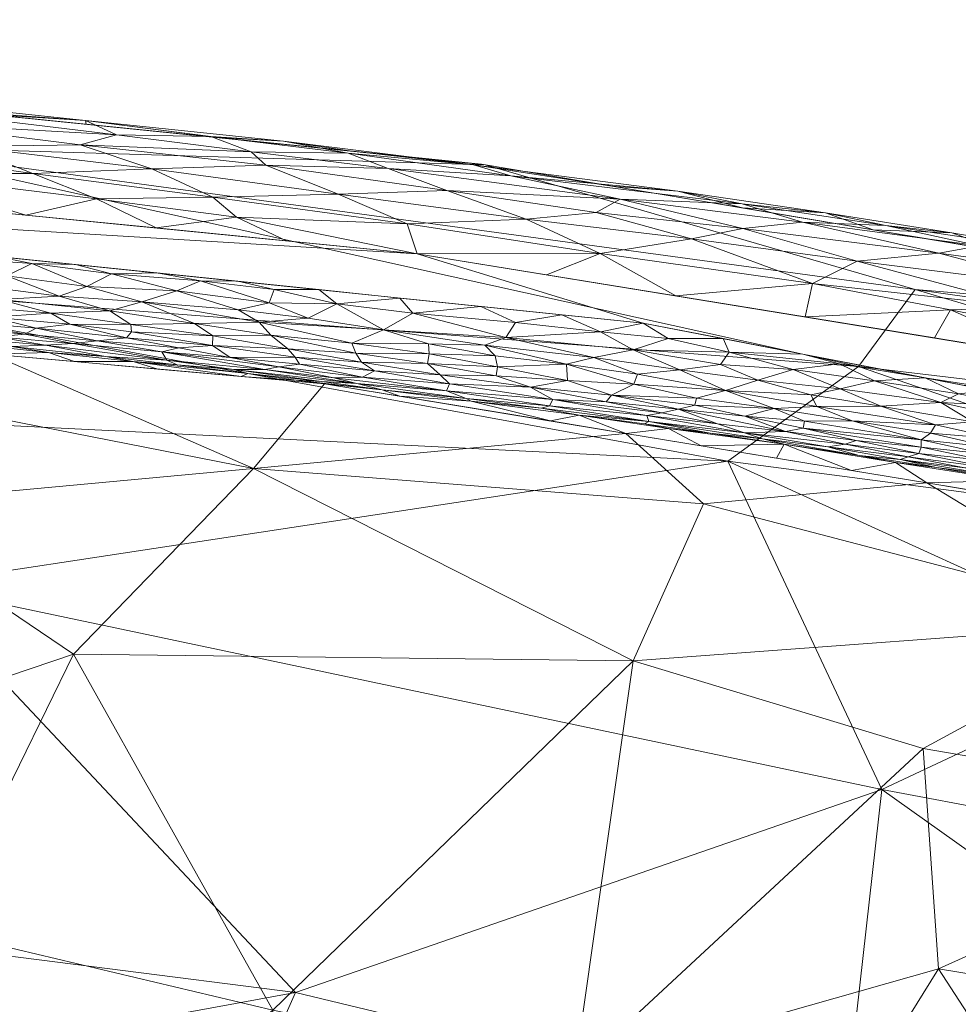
# Model space of a CAD drawing. Header units: millimetres. Extents: x -275 to 275, y 0 to 461.
# Tile 77 of 85: x 152 to 176, y 433 to 458. Entities that reach past the tile are written whole.
import ezdxf

# ---------------------------------------------------------------- set-up
doc = ezdxf.new("R2010")
doc.units = ezdxf.units.MM
doc.layers.add('A-GENM', color=13, linetype='Continuous')

# ---------------------------------------------------------------- blocks, each defined once
blk = doc.blocks.new('MODEL_CCAS1511-1000410R0 - MODEL_CCAS1511-1000410R0-465174-Preview')
at = {"layer": 'A-GENM', "lineweight": 9}
mesh = blk.add_polyface(dxfattribs=at)
corners = [(-272.167, 0), (-272.319, -150.975), (-272.479, -301.95), (-272.223, -329.002), (-270.726, -356.013), (-266.536, -382.739), (-256.83, -407.989), (-238.784, -428.131), (-214.858, -440.747), (-188.814, -448.06), (-162.114, -452.412), (-135.192, -455.069), (-108.188, -456.694), (-81.152, -457.659), (-54.105, -458.187), (-27.053, -458.42), (0, -458.452), (27.053, -458.42), (54.105, -458.187), (81.152, -457.659), (108.188, -456.694), (135.192, -455.069), (162.114, -452.412), (188.814, -448.059), (214.858, -440.746), (238.784, -428.131), (256.83, -407.989), (266.536, -382.739), (270.726, -356.013), (272.223, -329.002), (272.479, -301.95), (272.319, -150.975), (272.167, 0), (-271.479, -141.65), (-253.734, -118.36), (-222.049, -117.596), (-190.328, -117.596), (-158.607, -117.596), (-126.885, -117.596), (-95.164, -117.596), (-63.443, -117.596), (-31.721, -117.596), (0, -117.596), (15.006, -117.596), (30.013, -117.596), (45.019, -117.596), (60.026, -117.596), (75.032, -117.596), (90.039, -117.596), (105.045, -117.596), (120.051, -117.596), (135.058, -117.596), (150.064, -117.596), (165.071, -117.596), (180.077, -117.596), (195.083, -117.596), (210.09, -117.596), (225.096, -117.596), (240.103, -117.596), (255.062, -118.77), (267.363, -127.255), (271.479, -141.65), (271.5, -276.207), (270.746, -343.476), (267.133, -376.894), (262.881, -393.154), (255.834, -408.391), (245.398, -421.522), (232.048, -431.692), (216.932, -439.027), (200.945, -444.221), (167.942, -450.629), (134.487, -454.07), (67.276, -456.933), (0, -457.5), (-67.276, -456.933), (-134.485, -454.07), (-167.944, -450.629), (-200.946, -444.221), (-216.933, -439.027), (-232.048, -431.692), (-245.398, -421.522), (-255.835, -408.389), (-262.881, -393.152), (-267.133, -376.893), (-270.746, -343.476), (-271.5, -276.208), (0, -47.739), (12.205, -52.795), (17.261, -65), (12.205, -77.205), (0, -82.261), (-12.205, -77.205), (-17.261, -65), (-12.205, -52.795), (263.622, -390.318), (260.818, -397.614), (250.836, -414.68), (243.217, -423.183), (232.089, -431.661), (231.82, -431.802), (-231.823, -431.801), (-232.088, -431.662), (-243.217, -423.183), (-250.833, -414.683), (-260.819, -397.613), (-263.623, -390.318)]
mesh.append_faces([[corners[k] for k in face] for face in [(83, 105, 106), (98, 99, 25), (67, 97, 98), (80, 101, 102), (102, 103, 7), (68, 99, 100), (81, 103, 104), (65, 95, 96)]])
mesh.append_faces([[corners[k] for k in face] for face in [(8, 79, 101), (66, 26, 96), (69, 24, 100)]], dxfattribs={"vtx0": -1})
mesh.append_faces([[corners[k] for k in face] for face in [(0, 87, 32), (2, 86, 1), (4, 85, 3), (9, 78, 8), (14, 75, 13), (70, 24, 69)]], dxfattribs={"vtx0": -1, "vtx1": -1})
mesh.append_faces([[corners[k] for k in face] for face in [(94, 0, 38, 39)]], dxfattribs={"vtx0": -1, "vtx1": -1, "vtx3": -1})
mesh.append_faces([[corners[k] for k in face] for face in [(0, 35, 36), (33, 0, 1, 86), (92, 41, 42), (89, 48, 49, 88), (32, 58, 59), (62, 30, 31), (30, 62, 63), (90, 44, 45), (10, 76, 77), (75, 14, 15, 74), (28, 63, 64, 27), (23, 70, 71, 22), (70, 23, 24), (72, 21, 22, 71)]], dxfattribs={"vtx0": -1, "vtx2": -1})
mesh.append_faces([[corners[k] for k in face] for face in [(0, 36, 37, 38), (32, 52, 53, 54), (89, 46, 47, 48), (76, 10, 11, 12), (74, 15, 16, 17), (63, 28, 29, 30), (73, 18, 19, 20)]], dxfattribs={"vtx0": -1, "vtx3": -1})
mesh.append_faces([[corners[k] for k in face] for face in [(97, 26, 66)]], dxfattribs={"vtx1": -1})
mesh.append_faces([[corners[k] for k in face] for face in [(94, 87, 0), (87, 88, 32), (33, 34, 0), (34, 35, 0), (50, 51, 88, 49), (57, 58, 32, 56), (55, 56, 32, 54), (60, 61, 32), (59, 60, 32), (78, 79, 8)]], dxfattribs={"vtx1": -1, "vtx2": -1})
mesh.append_faces([[corners[k] for k in face] for face in [(51, 52, 32, 88)]], dxfattribs={"vtx1": -1, "vtx2": -1, "vtx3": -1})
mesh.append_faces([[corners[k] for k in face] for face in [(93, 94, 39, 40), (92, 93, 40, 41), (91, 92, 42, 43), (90, 91, 43, 44), (85, 86, 2, 3), (45, 46, 89, 90), (31, 32, 61, 62), (84, 85, 4, 5), (77, 78, 9, 10), (75, 76, 12, 13), (73, 74, 17, 18), (72, 73, 20, 21)]], dxfattribs={"vtx1": -1, "vtx3": -1})
mesh.append_faces([[corners[k] for k in face] for face in [(64, 95, 27), (5, 106, 84), (82, 105, 6), (6, 104, 82)]], dxfattribs={"vtx2": -1})
mesh = blk.add_polyface(dxfattribs=at)
corners = [(-138.911, -443.186, -23.441), (-133.364, -436.807, -32.705), (-143.287, -438.716, -29.496), (-147.579, -445.923, -17.373), (-153.248, -442.084, -23.337), (-157.897, -446.876, -12.774), (-127.77, -449.592, -12.312), (-139.414, -448.559, -12.928), (-133.937, -451.343, -2.499), (-175.269, -446.504, -2.498), (-181.179, -442.916, -14.117), (-183.042, -445.225, -2.497), (-130.152, -441.805, -26.291), (-123.86, -434.736, -35.615), (-159.725, -449.062, -2.501), (-151.129, -449.822, -2.5), (-138.248, -430.521, -39.66), (-169.505, -445.965, -11.093), (-167.497, -447.783, -2.5), (-126.815, -424.745, -46.013), (-158.392, -432.904, -35.165), (-149.764, -434.953, -33.682), (-149.293, -424.963, -44.688), (-132.764, -420.96, -49.427), (-147.196, -448.974, -9.825), (-142.533, -450.583, -2.5), (-167.693, -441.917, -20.735), (-125.341, -452.103, -2.499), (-118.261, -438.062, -31.856), (-123.399, -444.046, -23.42), (-175.168, -439.657, -22.67), (-184.61, -438.038, -22.424), (-166.173, -431.303, -35.939), (-188.038, -418.877, -44.476), (-192.359, -426.133, -35.845), (-181.008, -425.592, -39.47), (-183.343, -432.695, -30.599), (-191.727, -432.255, -28.581), (-175.568, -433.967, -30.88), (-168.238, -422.186, -45.302), (-158.28, -424.479, -44.326), (-142.461, -426.279, -43.844), (-190.814, -443.946, -2.495), (-193.635, -439.904, -14.841)]
mesh.append_faces([[corners[k] for k in face] for face in [(9, 10, 11), (18, 17, 9), (25, 24, 15)]], dxfattribs={"vtx0": -1, "vtx1": -1})
mesh.append_faces([[corners[k] for k in face] for face in [(0, 1, 2), (3, 4, 5), (6, 7, 8), (1, 12, 13), (0, 3, 7), (3, 2, 4), (16, 2, 1), (5, 17, 18), (19, 1, 13), (20, 21, 22), (19, 16, 1), (16, 19, 23), (2, 16, 21), (4, 2, 21), (0, 2, 3), (20, 4, 21), (24, 25, 7), (4, 26, 5), (17, 10, 9), (24, 7, 3), (17, 5, 26), (12, 1, 0), (7, 6, 12), (7, 12, 0), (28, 13, 12), (28, 12, 29), (6, 29, 12), (15, 24, 5), (17, 26, 10), (30, 10, 26), (31, 10, 30), (32, 26, 20), (33, 34, 35), (31, 36, 37), (38, 32, 39), (38, 39, 35), (20, 22, 40), (41, 21, 16), (32, 20, 40), (4, 20, 26), (39, 32, 40), (32, 38, 30), (21, 41, 22), (23, 41, 16), (5, 24, 3), (32, 30, 26), (31, 30, 38), (31, 38, 36), (10, 31, 43), (38, 35, 36), (35, 37, 36)]], dxfattribs={"vtx0": -1, "vtx1": -1, "vtx2": -1})
mesh.append_faces([[corners[k] for k in face] for face in [(7, 25, 8), (10, 42, 11)]], dxfattribs={"vtx0": -1, "vtx2": -1})
mesh.append_faces([[corners[k] for k in face] for face in [(14, 15, 5), (8, 27, 6), (18, 14, 5)]], dxfattribs={"vtx1": -1, "vtx2": -1})
mesh = blk.add_polyface(dxfattribs=at)
corners = [(-147.802, -455.19, -21.41), (-144.549, -451.735, -41.921), (-119.493, -456.049, -32.087), (-173.132, -429.955, -84.886), (-174.103, -438.597, -66.403), (-185.655, -430.383, -77.219), (-136.651, -457.466, -2.515), (-163.87, -454.713, -2.567), (-174.964, -451.491, -20.383), (-132.714, -446.099, -64.29), (-149.102, -443.868, -64.853), (-136.008, -441.219, -75.363), (-144.397, -435.22, -85.665), (-187.091, -447.894, -26.732), (-200.119, -443.831, -29.131), (-187.018, -444.849, -39.551), (-188.135, -449.621, -14.801), (-203.973, -446.382, -2.706), (-209.02, -443.601, -16.077), (-199.829, -439.346, -45.099), (-213.586, -432.706, -48.096), (-196.558, -434.38, -60.994), (-212.882, -438.079, -33.357), (-190.85, -450.187, -2.651), (-173.5, -449.509, -32.777), (-158.977, -433.36, -84.466), (-140.018, -429.887, -96.716), (-143.899, -448.365, -54.096), (-170.128, -447.068, -44.964), (-126.148, -451.649, -49.209), (-181.301, -441.977, -53.223), (-155.681, -425.946, -98.941), (-121.634, -457.944, -16.193), (-203.924, -426.214, -71.873), (-178.919, -423.172, -93.891), (-209.141, -429.638, -60.127), (-128.675, -436.072, -87.888), (-217.096, -442.576, -2.762), (-219.413, -424.825, -58.914)]
mesh.append_faces([[corners[k] for k in face] for face in [(0, 1, 2), (3, 4, 5), (7, 8, 0), (9, 10, 11), (12, 11, 10), (13, 14, 15), (16, 17, 18), (19, 15, 14), (19, 20, 21), (14, 18, 22), (8, 24, 0), (25, 26, 12), (13, 8, 16), (24, 1, 0), (27, 28, 10), (27, 29, 1), (30, 28, 15), (26, 25, 31), (0, 32, 6), (4, 25, 10), (28, 4, 10), (33, 5, 21), (3, 5, 34), (21, 5, 4), (21, 20, 35), (31, 25, 3), (26, 36, 12), (11, 12, 36), (10, 25, 12), (27, 10, 9), (28, 27, 1), (13, 16, 14), (19, 14, 22), (4, 28, 30), (19, 22, 20), (19, 21, 30), (13, 24, 8), (19, 30, 15), (21, 4, 30), (24, 15, 28), (16, 18, 14), (15, 24, 13), (1, 24, 28), (8, 23, 16), (38, 33, 35), (21, 35, 33), (31, 3, 34), (4, 3, 25)]], dxfattribs={"vtx0": -1, "vtx1": -1, "vtx2": -1})
mesh.append_faces([[corners[k] for k in face] for face in [(8, 7, 23), (18, 17, 37), (16, 23, 17)]], dxfattribs={"vtx0": -1, "vtx2": -1})
mesh.append_faces([[corners[k] for k in face] for face in [(6, 7, 0)]], dxfattribs={"vtx1": -1, "vtx2": -1})
mesh = blk.add_polyface(dxfattribs=at)
corners = [(-179.099, -447.273, -0.3), (-176.927, -447.429, -0.44), (-178.484, -447.066, -0.522), (-175.361, -447.79, -0.366), (-177.124, -447.642, -0.281), (-175.492, -448.004, -0.234), (-175.222, -449.218, 0.007), (-176.085, -448.805, -0.006), (-177.156, -448.91, 0.008), (-176.768, -447.081, -0.827), (-176.77, -447.255, -0.617), (-175.118, -447.423, -0.731), (-176.922, -446.896, -1.095), (-178.529, -446.735, -0.898), (-178.446, -446.898, -0.698), (-174.578, -447.109, -1.553), (-176.871, -446.723, -1.605), (-176.244, -446.897, -1.361), (-177.45, -446.57, -1.907), (-175.515, -446.899, -1.845), (-174.454, -447.034, -2.162), (-175.269, -446.504, -2.498), (-177.213, -446.184, -2.498), (-175.116, -447.612, -0.534), (-175.057, -447.267, -0.971), (-177.961, -446.614, -1.35), (-179.244, -446.484, -1.127), (-174.782, -447.178, -1.243), (-173.34, -448.106, -0.368), (-176.456, -448.079, -0.14), (-174.083, -448.487, -0.132), (-175.625, -448.576, -0.047), (-178.369, -447.967, -0.08), (-177.84, -448.467, -0.01), (-179.287, -446.256, -1.892), (-178.081, -447.705, -0.178), (-176.195, -449.027), (-178.257, -448.626), (-173.919, -449.141, -0.008), (-174.132, -449.427), (-179.156, -445.864, -2.497)]
mesh.append_faces([[corners[k] for k in face] for face in [(36, 8, 37)]], dxfattribs={"vtx0": -1, "vtx1": -1})
mesh.append_faces([[corners[k] for k in face] for face in [(0, 1, 2), (3, 4, 5), (6, 7, 8), (9, 10, 11), (9, 12, 13), (14, 9, 13), (15, 16, 17), (18, 19, 20), (10, 23, 11), (3, 23, 1), (10, 14, 2), (14, 10, 9), (1, 10, 2), (10, 1, 23), (11, 24, 9), (12, 25, 26), (24, 12, 9), (17, 12, 27), (12, 24, 27), (28, 23, 3), (1, 0, 4), (1, 4, 3), (5, 4, 29), (30, 5, 29), (30, 29, 31), (32, 31, 29), (7, 33, 8), (18, 20, 21), (16, 19, 18), (15, 19, 16), (16, 18, 34), (16, 25, 17), (12, 17, 25), (15, 17, 27), (4, 35, 29), (32, 29, 35), (31, 32, 33), (6, 8, 36), (7, 38, 31), (38, 7, 6), (33, 7, 31), (12, 26, 13), (28, 3, 5), (0, 35, 4)]], dxfattribs={"vtx0": -1, "vtx1": -1, "vtx2": -1})
mesh.append_faces([[corners[k] for k in face] for face in [(18, 21, 22), (6, 36, 39)]], dxfattribs={"vtx0": -1, "vtx2": -1})
mesh.append_faces([[corners[k] for k in face] for face in [(22, 40, 18)]], dxfattribs={"vtx1": -1, "vtx2": -1})
mesh = blk.add_polyface(dxfattribs=at)
corners = [(-171.617, -447.828, -0.926), (-173.44, -447.602, -0.847), (-172.077, -447.917, -0.708), (-173.919, -449.141, -0.008), (-173.013, -449.578, 0.007), (-171.815, -449.426, -0.011), (-173.521, -447.214, -1.855), (-171.589, -447.501, -1.919), (-174.454, -447.034, -2.162), (-175.515, -446.899, -1.845), (-175.057, -447.267, -0.971), (-173.155, -447.504, -1.086), (-174.782, -447.178, -1.243), (-171.024, -447.641, -1.608), (-172.713, -447.439, -1.417), (-170.563, -447.799, -1.309), (-171.383, -447.143, -2.499), (-173.326, -446.824, -2.499), (-170.57, -448.224, -0.617), (-175.118, -447.423, -0.731), (-171.325, -448.421, -0.363), (-173.34, -448.106, -0.368), (-172.424, -448.479, -0.238), (-174.083, -448.487, -0.132), (-175.492, -448.004, -0.234), (-175.222, -449.218, 0.007), (-174.132, -449.427), (-173.033, -448.93, -0.058), (-170.909, -449.151, -0.081), (-172.27, -448.779, -0.128), (-175.625, -448.576, -0.047), (-174.578, -447.109, -1.553), (-175.116, -447.612, -0.534), (-172.109, -448.101, -0.516), (-175.269, -446.504, -2.498), (-172.069, -449.828), (-170.167, -449.879, 0.004), (-169.944, -449.561, -0.029), (-170.074, -448.888, -0.211)]
mesh.append_faces([[corners[k] for k in face] for face in [(35, 4, 26)]], dxfattribs={"vtx0": -1, "vtx1": -1})
mesh.append_faces([[corners[k] for k in face] for face in [(0, 1, 2), (3, 4, 5), (6, 7, 8), (8, 9, 6), (10, 11, 12), (7, 6, 13), (14, 11, 15), (0, 2, 18), (0, 15, 11), (10, 19, 1), (20, 21, 22), (23, 22, 24), (4, 3, 25), (4, 25, 26), (27, 28, 29), (27, 30, 3), (11, 1, 0), (14, 12, 11), (13, 6, 14), (13, 14, 15), (31, 14, 6), (32, 33, 2), (10, 1, 11), (19, 32, 2), (2, 1, 19), (18, 2, 33), (20, 18, 33), (21, 24, 22), (29, 23, 27), (17, 8, 7), (31, 6, 9), (14, 31, 12), (36, 4, 35), (4, 36, 5), (5, 37, 28), (27, 5, 28), (21, 20, 33), (38, 20, 22), (32, 21, 33), (38, 22, 29), (30, 27, 23), (5, 27, 3), (38, 29, 28), (22, 23, 29)]], dxfattribs={"vtx0": -1, "vtx1": -1, "vtx2": -1})
mesh.append_faces([[corners[k] for k in face] for face in [(7, 16, 17), (8, 17, 34)]], dxfattribs={"vtx0": -1, "vtx2": -1})
mesh = blk.add_polyface(dxfattribs=at)
corners = [(-169.863, -448.026, -1.031), (-168.861, -448.406, -0.688), (-168.428, -448.316, -0.889), (-168.894, -449.419, -0.087), (-170.909, -449.151, -0.081), (-169.944, -449.561, -0.029), (-169.673, -447.789, -1.875), (-168.605, -447.911, -2.177), (-171.589, -447.501, -1.919), (-170.074, -448.888, -0.211), (-170.57, -448.224, -0.617), (-169.282, -448.51, -0.522), (-169.324, -448.693, -0.377), (-171.325, -448.421, -0.363), (-167.799, -449.308, -0.171), (-166.674, -449.737, -0.086), (-167.944, -450.629), (-166.843, -450.398, 0.005), (-168.595, -450.23, 0.007), (-171.024, -447.641, -1.608), (-168.097, -448.087, -1.518), (-166.296, -448.256, -1.921), (-167.497, -447.783, -2.5), (-171.617, -447.828, -0.926), (-170.563, -447.799, -1.309), (-168.043, -448.243, -1.116), (-165.535, -448.493, -1.341), (-167.985, -448.026, -1.898), (-166.991, -448.595, -0.777), (-167.131, -448.764, -0.567), (-167.709, -449.051, -0.297), (-165.613, -448.659, -0.959), (-169.44, -447.463, -2.499), (-171.383, -447.143, -2.499), (-170.007, -450.228), (-171.815, -449.426, -0.011), (-170.167, -449.879, 0.004), (-167.691, -449.935, -0.022), (-165.969, -449.57, -0.167), (-172.069, -449.828)]
mesh.append_faces([[corners[k] for k in face] for face in [(33, 8, 32)]], dxfattribs={"vtx0": -1, "vtx1": -1})
mesh.append_faces([[corners[k] for k in face] for face in [(0, 1, 2), (3, 4, 5), (6, 7, 8), (9, 4, 3), (1, 10, 11), (12, 11, 13), (13, 9, 12), (14, 3, 15), (16, 17, 18), (6, 19, 20), (7, 21, 22), (1, 0, 23), (20, 24, 25), (13, 11, 10), (23, 10, 1), (20, 25, 26), (27, 20, 21), (1, 28, 2), (11, 29, 1), (29, 28, 1), (12, 30, 29), (12, 29, 11), (2, 31, 25), (31, 2, 28), (2, 25, 0), (25, 24, 0), (24, 23, 0), (20, 19, 24), (19, 6, 8), (8, 7, 32), (27, 7, 6), (20, 27, 6), (21, 7, 27), (5, 35, 36), (36, 37, 5), (37, 15, 3), (37, 3, 5), (9, 3, 14), (9, 30, 12), (38, 30, 14), (30, 9, 14), (18, 37, 36), (37, 18, 17), (34, 18, 36)]], dxfattribs={"vtx0": -1, "vtx1": -1, "vtx2": -1})
mesh.append_faces([[corners[k] for k in face] for face in [(7, 22, 32), (36, 39, 34)]], dxfattribs={"vtx0": -1, "vtx2": -1})
mesh.append_faces([[corners[k] for k in face] for face in [(34, 16, 18)]], dxfattribs={"vtx1": -1, "vtx2": -1})
mesh = blk.add_polyface(dxfattribs=at)
corners = [(-164.127, -449.78, -0.181), (-162.423, -449.831, -0.256), (-164.188, -449.495, -0.315), (-163.508, -448.609, -2.06), (-165.554, -448.103, -2.5), (-166.296, -448.256, -1.921), (-166.991, -448.595, -0.777), (-165.04, -448.973, -0.642), (-165.613, -448.659, -0.959), (-163.378, -448.686, -1.66), (-165.535, -448.493, -1.341), (-162.874, -448.876, -1.245), (-165.853, -450.844), (-164.65, -450.646, 0.003), (-166.843, -450.398, 0.005), (-167.131, -448.764, -0.567), (-167.709, -449.051, -0.297), (-165.995, -449.143, -0.386), (-161.217, -448.902, -2.014), (-165.328, -448.434, -1.644), (-162.951, -449.057, -0.879), (-162.714, -449.294, -0.621), (-168.097, -448.087, -1.518), (-165.969, -449.57, -0.167), (-162.408, -450.094, -0.146), (-163.863, -450.058, -0.1), (-161.247, -450.451, -0.084), (-167.799, -449.308, -0.171), (-166.674, -449.737, -0.086), (-164.408, -450.251, -0.041), (-162.006, -450.881, -0.003), (-163.762, -451.059), (-162.384, -449.581, -0.409), (-168.043, -448.243, -1.116), (-164.151, -449.266, -0.477), (-161.668, -448.742, -2.501), (-163.611, -448.422, -2.5), (-167.691, -449.935, -0.022), (-161.671, -451.274), (-167.497, -447.783, -2.5), (-167.944, -450.629)]
mesh.append_faces([[corners[k] for k in face] for face in [(12, 14, 40)]], dxfattribs={"vtx0": -1, "vtx1": -1})
mesh.append_faces([[corners[k] for k in face] for face in [(0, 1, 2), (3, 4, 5), (6, 7, 8), (9, 10, 11), (12, 13, 14), (15, 16, 17), (18, 3, 9), (10, 9, 19), (11, 8, 20), (7, 21, 20), (19, 22, 10), (8, 7, 20), (16, 23, 17), (24, 25, 26), (23, 27, 28), (26, 29, 30), (13, 30, 29), (32, 2, 1), (8, 10, 33), (10, 8, 11), (17, 2, 34), (17, 7, 15), (7, 6, 15), (29, 14, 13), (30, 13, 31), (14, 29, 37), (37, 29, 28), (28, 29, 25), (25, 23, 28), (23, 0, 2), (34, 21, 7), (19, 3, 5), (34, 2, 32), (23, 2, 17), (24, 1, 0), (21, 34, 32), (17, 34, 7), (25, 24, 0), (25, 0, 23), (26, 25, 29), (3, 19, 9), (22, 19, 5)]], dxfattribs={"vtx0": -1, "vtx1": -1, "vtx2": -1})
mesh.append_faces([[corners[k] for k in face] for face in [(30, 31, 38)]], dxfattribs={"vtx0": -1, "vtx2": -1})
mesh.append_faces([[corners[k] for k in face] for face in [(3, 35, 36, 4)]], dxfattribs={"vtx0": -1, "vtx3": -1})
mesh.append_faces([[corners[k] for k in face] for face in [(12, 31, 13), (4, 39, 5)]], dxfattribs={"vtx1": -1, "vtx2": -1})
mesh = blk.add_polyface(dxfattribs=at)
corners = [(-162.408, -450.094, -0.146), (-160.429, -450.107, -0.242), (-162.423, -449.831, -0.256), (-161.247, -450.451, -0.084), (-162.006, -450.881, -0.003), (-160.048, -451.124, -0.003), (-157.497, -450.967, -0.068), (-159.303, -450.755, -0.068), (-158.299, -451.151, -0.021), (-162.874, -448.876, -1.245), (-160.56, -449.066, -1.543), (-163.378, -448.686, -1.66), (-158.993, -449.157, -2.164), (-161.217, -448.902, -2.014), (-159.65, -449.116, -1.832), (-158.037, -450.647, -0.138), (-160.682, -449.623, -0.547), (-162.714, -449.294, -0.621), (-162.384, -449.581, -0.409), (-161.671, -451.274), (-159.579, -451.489), (-158.432, -451.497, 0.005), (-157.488, -451.704), (-158.78, -449.96, -0.454), (-160.536, -449.849, -0.382), (-157.291, -449.736, -0.888), (-158.551, -449.496, -1.046), (-159.085, -449.57, -0.825), (-162.951, -449.057, -0.879), (-160.706, -449.228, -1.065), (-161.02, -449.394, -0.748), (-163.508, -448.609, -2.06), (-161.668, -448.742, -2.501), (-159.964, -449.217, -1.295), (-157.386, -449.431, -1.584), (-158.187, -449.426, -1.297), (-158.969, -449.748, -0.626), (-158.343, -450.316, -0.261), (-159.725, -449.062, -2.501), (-157.576, -449.252, -2.501), (-157.75, -449.328, -1.909)]
mesh.append_faces([[corners[k] for k in face] for face in [(38, 12, 39)]], dxfattribs={"vtx0": -1, "vtx1": -1})
mesh.append_faces([[corners[k] for k in face] for face in [(0, 1, 2), (3, 4, 5), (6, 7, 8), (9, 10, 11), (12, 13, 14), (13, 11, 10), (3, 15, 1), (16, 17, 18), (21, 5, 20), (23, 16, 24), (25, 26, 27), (28, 29, 9), (30, 17, 16), (31, 13, 32), (28, 30, 29), (29, 33, 9), (34, 10, 35), (14, 13, 10), (26, 29, 27), (29, 26, 33), (24, 16, 18), (23, 36, 16), (16, 36, 30), (29, 30, 27), (28, 17, 30), (2, 24, 18), (37, 24, 1), (30, 36, 27), (23, 24, 37), (15, 37, 1), (5, 21, 8), (5, 8, 7), (4, 19, 5), (36, 25, 27), (26, 35, 33), (2, 1, 24), (1, 0, 3), (15, 3, 7), (5, 7, 3), (34, 14, 10), (12, 14, 40), (13, 12, 38), (35, 10, 33), (9, 33, 10)]], dxfattribs={"vtx0": -1, "vtx1": -1, "vtx2": -1})
mesh.append_faces([[corners[k] for k in face] for face in [(5, 19, 20), (21, 20, 22), (13, 38, 32)]], dxfattribs={"vtx0": -1, "vtx2": -1})
mesh = blk.add_polyface(dxfattribs=at)
corners = [(-155.916, -451.455, -0.017), (-153.595, -451.568, -0.036), (-155.017, -451.178, -0.084), (-154.745, -450.402, -0.467), (-154.727, -450.594, -0.335), (-153.153, -450.602, -0.445), (-156.837, -450.051, -0.57), (-157.291, -449.736, -0.888), (-158.969, -449.748, -0.626), (-154.794, -449.638, -2.109), (-155.927, -449.547, -1.824), (-154.079, -449.762, -1.753), (-157.497, -450.967, -0.068), (-158.037, -450.647, -0.138), (-159.303, -450.755, -0.068), (-156.524, -451.719, 0.005), (-154.234, -451.901, 0.003), (-156.845, -450.294, -0.375), (-156.372, -450.616, -0.226), (-154.185, -450.942, -0.19), (-158.343, -450.316, -0.261), (-155.66, -449.674, -1.411), (-157.576, -449.252, -2.501), (-157.75, -449.328, -1.909), (-155.972, -449.985, -0.749), (-158.78, -449.96, -0.454), (-154.619, -450.247, -0.621), (-158.299, -451.151, -0.021), (-155.397, -451.919), (-153.306, -452.134), (-158.432, -451.497, 0.005), (-157.488, -451.704), (-153.278, -449.632, -2.501), (-155.427, -449.442, -2.501), (-157.386, -449.431, -1.584), (-158.187, -449.426, -1.297), (-155.529, -449.884, -0.968), (-153.231, -450.098, -1.032), (-159.65, -449.116, -1.832), (-153.859, -450.169, -0.812), (-158.551, -449.496, -1.046), (-158.993, -449.157, -2.164)]
mesh.append_faces([[corners[k] for k in face] for face in [(22, 9, 33)]], dxfattribs={"vtx0": -1, "vtx1": -1})
mesh.append_faces([[corners[k] for k in face] for face in [(0, 1, 2), (3, 4, 5), (6, 7, 8), (9, 10, 11), (12, 13, 14), (0, 15, 16), (17, 18, 4), (4, 18, 19), (18, 20, 13), (11, 10, 21), (3, 6, 17), (9, 22, 23), (6, 24, 7), (6, 8, 25), (6, 25, 17), (24, 6, 26), (17, 20, 18), (13, 2, 18), (19, 18, 2), (25, 20, 17), (2, 12, 0), (0, 27, 15), (1, 0, 16), (15, 27, 30), (30, 31, 15), (16, 15, 28), (10, 9, 23), (23, 34, 10), (10, 34, 21), (35, 36, 21), (21, 36, 37), (34, 23, 38), (21, 34, 35), (39, 24, 26), (7, 24, 36), (40, 36, 35), (36, 40, 7), (6, 3, 26), (17, 4, 3), (0, 12, 27), (2, 13, 12), (36, 24, 39), (22, 41, 23)]], dxfattribs={"vtx0": -1, "vtx1": -1, "vtx2": -1})
mesh.append_faces([[corners[k] for k in face] for face in [(16, 28, 29)]], dxfattribs={"vtx0": -1, "vtx2": -1})
mesh.append_faces([[corners[k] for k in face] for face in [(31, 28, 15), (32, 33, 9)]], dxfattribs={"vtx1": -1, "vtx2": -1})
mesh = blk.add_polyface(dxfattribs=at)
corners = [(-170.515, -453.067, -0.733), (-169.191, -452.804, -0.378), (-173.47, -452.222, -0.41), (-176.628, -452.621, -1.432), (-180.053, -451.822, -1.058), (-180.515, -452.01, -1.538), (-177.933, -451.033, -0.17), (-172.312, -451.65, -0.081), (-178.913, -451.547, -0.56), (-174.208, -453.143, -1.779), (-172.059, -453.233, -1.239), (-172.651, -453.471, -2.202), (-175.909, -452.955, -2.145), (-175.579, -452.434, -0.885), (-172.127, -450.786), (-175.877, -450.967, -0.052), (-166.836, -452.425, -0.078), (-179.488, -450.259, -0.033), (-168.838, -454.027, -2.193), (-170.511, -453.598, -2.587), (-164.536, -454.421, -1.51), (-167.356, -453.826, -1.112), (-170.499, -453.707, -1.797), (-179.012, -452.418, -2.012), (-167.142, -454.162, -2.577), (-173.881, -453.034, -2.598), (-166.736, -453.48, -0.624), (-177.25, -452.47, -2.608), (-178.803, -449.699), (-168.79, -451.33), (-181.122, -450.737, -0.285), (-175.465, -450.243), (-165.452, -451.873), (-180.619, -451.906, -2.619)]
mesh.append_faces([[corners[k] for k in face] for face in [(25, 12, 27), (31, 15, 14), (28, 15, 31)]], dxfattribs={"vtx0": -1, "vtx1": -1})
mesh.append_faces([[corners[k] for k in face] for face in [(0, 1, 2), (3, 4, 5), (6, 2, 7), (6, 8, 2), (9, 10, 3), (11, 9, 12), (3, 10, 13), (7, 2, 1), (14, 15, 7), (1, 16, 7), (6, 15, 17), (13, 4, 3), (18, 11, 19), (20, 21, 22), (22, 10, 9), (12, 9, 23), (18, 20, 22), (11, 18, 22), (9, 11, 22), (12, 25, 11), (10, 22, 21), (9, 3, 23), (21, 0, 10), (2, 13, 0), (13, 2, 8), (0, 13, 10), (8, 4, 13), (23, 3, 5), (26, 1, 0), (21, 26, 0), (23, 27, 12), (15, 6, 7), (15, 28, 17), (8, 6, 30), (29, 7, 16)]], dxfattribs={"vtx0": -1, "vtx1": -1, "vtx2": -1})
mesh.append_faces([[corners[k] for k in face] for face in [(7, 29, 14)]], dxfattribs={"vtx0": -1, "vtx2": -1})
mesh.append_faces([[corners[k] for k in face] for face in [(19, 24, 18), (25, 19, 11), (32, 29, 16), (33, 27, 23)]], dxfattribs={"vtx1": -1, "vtx2": -1})
mesh = blk.add_polyface(dxfattribs=at)
corners = [(-151.995, -450.338, -0.851), (-152.288, -450.492, -0.626), (-150.221, -450.677, -0.654), (-154.794, -449.638, -2.109), (-154.079, -449.762, -1.753), (-152.61, -449.872, -2.111), (-151.275, -450.273, -1.088), (-153.231, -450.098, -1.032), (-154.727, -450.594, -0.335), (-154.185, -450.942, -0.19), (-152.667, -450.883, -0.295), (-154.619, -450.247, -0.621), (-153.153, -450.602, -0.445), (-150.815, -451.586, -0.094), (-151.36, -451.237, -0.191), (-152.881, -451.32, -0.108), (-150.575, -450.233, -1.353), (-149.313, -450.442, -1.147), (-150.191, -450.124, -2.061), (-151.66, -450.026, -1.708), (-149.24, -450.279, -1.663), (-149.927, -450.527, -0.885), (-152.53, -450.054, -1.29), (-155.66, -449.674, -1.411), (-153.278, -449.632, -2.501), (-153.859, -450.169, -0.812), (-151.528, -451.843, -0.028), (-153.595, -451.568, -0.036), (-151.138, -450.78, -0.471), (-150.65, -451.055, -0.316), (-149.241, -451.505, -0.17), (-155.017, -451.178, -0.084), (-154.234, -451.901, 0.003), (-152.178, -452.164, 0.004), (-153.306, -452.134), (-151.215, -452.35), (-150.096, -452.308, 0.001), (-149.404, -451.97, -0.042), (-154.745, -450.402, -0.467), (-151.129, -449.822, -2.5), (-155.529, -449.884, -0.968)]
mesh.append_faces([[corners[k] for k in face] for face in [(35, 33, 34)]], dxfattribs={"vtx0": -1, "vtx1": -1})
mesh.append_faces([[corners[k] for k in face] for face in [(0, 1, 2), (3, 4, 5), (0, 6, 7), (8, 9, 10), (11, 12, 1), (13, 14, 15), (16, 6, 17), (18, 19, 20), (21, 0, 2), (22, 4, 23), (5, 24, 3), (25, 0, 7), (14, 9, 15), (26, 15, 27), (28, 10, 29), (13, 30, 14), (19, 22, 16), (22, 6, 16), (12, 8, 10), (15, 9, 31), (10, 9, 14), (27, 15, 31), (13, 15, 26), (27, 32, 33), (34, 33, 32), (35, 36, 33), (37, 13, 26), (33, 26, 27), (29, 10, 14), (12, 10, 28), (30, 29, 14), (1, 12, 28), (38, 12, 11), (2, 1, 28), (1, 0, 25), (26, 33, 36), (5, 18, 39), (19, 5, 4), (5, 19, 18), (22, 19, 4), (7, 6, 22), (21, 6, 0), (19, 16, 20), (23, 7, 22), (40, 25, 7), (1, 25, 11)]], dxfattribs={"vtx0": -1, "vtx1": -1, "vtx2": -1})
mesh.append_faces([[corners[k] for k in face] for face in [(5, 39, 24)]], dxfattribs={"vtx0": -1, "vtx2": -1})
mesh = blk.add_polyface(dxfattribs=at)
corners = [(-161.86, -453.189, -0.11), (-160.078, -453.956, -0.353), (-156.842, -453.876, -0.14), (-162.114, -452.416), (-166.836, -452.425, -0.078), (-162.884, -454.049, -0.682), (-158.209, -454.703, -0.769), (-163.773, -454.726, -2.566), (-163.57, -454.708, -2.036), (-167.142, -454.162, -2.577), (-164.536, -454.421, -1.51), (-168.838, -454.027, -2.193), (-160.34, -455.008, -1.664), (-161.366, -454.617, -1.132), (-155.275, -454.605, -0.414), (-152.198, -454.488, -0.181), (-157.831, -455.048, -1.149), (-160.374, -455.069, -2.56), (-158.67, -455.32, -2.114), (-156.792, -455.442, -1.726), (-156.975, -455.412, -2.553), (-153.563, -455.849, -1.914), (-164.926, -453.31, -0.332), (-165.452, -451.873), (-153.844, -453.836, -0.043), (-157.456, -453.355, -0.029), (-153.419, -455.221, -0.755), (-169.191, -452.804, -0.378), (-166.736, -453.48, -0.624), (-167.356, -453.826, -1.112), (-154.359, -455.48, -1.222), (-155.384, -453.08), (-158.749, -452.748)]
mesh.append_faces([[corners[k] for k in face] for face in [(7, 8, 9), (3, 25, 32)]], dxfattribs={"vtx0": -1, "vtx1": -1})
mesh.append_faces([[corners[k] for k in face] for face in [(0, 1, 2), (3, 4, 0), (1, 5, 6), (8, 10, 11), (10, 12, 13), (14, 15, 2), (16, 13, 12), (1, 14, 2), (17, 18, 8), (12, 18, 19), (20, 21, 18), (13, 6, 5), (12, 8, 18), (16, 6, 13), (0, 4, 22), (1, 0, 22), (2, 24, 25), (5, 1, 22), (1, 6, 14), (6, 16, 26), (22, 27, 28), (29, 10, 13), (29, 13, 5), (25, 3, 0), (12, 19, 16), (8, 12, 10), (8, 11, 9), (19, 18, 21), (29, 5, 28), (21, 30, 19), (19, 30, 16), (4, 27, 22), (22, 28, 5), (6, 26, 14), (25, 24, 31), (0, 2, 25), (26, 16, 30)]], dxfattribs={"vtx0": -1, "vtx1": -1, "vtx2": -1})
mesh.append_faces([[corners[k] for k in face] for face in [(4, 3, 23), (8, 7, 17), (25, 31, 32)]], dxfattribs={"vtx0": -1, "vtx2": -1})
mesh.append_faces([[corners[k] for k in face] for face in [(17, 20, 18)]], dxfattribs={"vtx1": -1, "vtx2": -1})
mesh = blk.add_polyface(dxfattribs=at)
corners = [(-143.205, -455.68, -0.343), (-140.173, -455.57, -0.165), (-144.335, -455.119, -0.133), (-148.867, -455.789, -0.869), (-150.43, -455.185, -0.463), (-153.419, -455.221, -0.755), (-148.512, -454.487, -0.065), (-147.506, -455.14, -0.264), (-153.563, -455.849, -1.914), (-150.177, -456.099, -2.541), (-148.831, -456.347, -1.986), (-152.019, -453.412), (-153.844, -453.836, -0.043), (-146.364, -455.685, -0.541), (-155.275, -454.605, -0.414), (-144.614, -456.376, -1.116), (-142.409, -456.18, -0.659), (-143.379, -456.785, -2.528), (-141.669, -457.018, -2.069), (-145.36, -456.704, -2.147), (-140.123, -456.721, -1.051), (-140.416, -456.986, -1.582), (-144.901, -456.623, -1.655), (-154.359, -455.48, -1.222), (-148.877, -456.143, -1.406), (-152.198, -454.488, -0.181), (-155.384, -453.08), (-153.576, -455.755, -2.547), (-146.778, -456.442, -2.534), (-144.887, -454.662, -0.032), (-141.578, -455.016, -0.043), (-141.923, -454.408), (-148.653, -453.744), (-156.842, -453.876, -0.14), (-145.288, -454.076), (-156.975, -455.412, -2.553)]
mesh.append_faces([[corners[k] for k in face] for face in [(28, 10, 9), (34, 29, 31), (32, 29, 34)]], dxfattribs={"vtx0": -1, "vtx1": -1})
mesh.append_faces([[corners[k] for k in face] for face in [(0, 1, 2), (3, 4, 5), (6, 7, 2), (8, 9, 10), (6, 11, 12), (3, 13, 4), (4, 14, 5), (15, 16, 13), (17, 18, 19), (7, 0, 2), (20, 16, 15), (21, 15, 22), (23, 8, 24), (3, 5, 23), (14, 4, 25), (7, 4, 13), (3, 23, 24), (15, 3, 24), (3, 15, 13), (22, 15, 24), (24, 10, 22), (8, 10, 24), (10, 28, 19), (10, 19, 22), (22, 19, 18), (0, 13, 16), (13, 0, 7), (29, 2, 30), (31, 29, 30), (25, 4, 7), (25, 7, 6), (33, 25, 12), (6, 12, 25), (29, 32, 6), (6, 2, 29)]], dxfattribs={"vtx0": -1, "vtx1": -1, "vtx2": -1})
mesh.append_faces([[corners[k] for k in face] for face in [(12, 11, 26), (6, 32, 11), (8, 35, 27)]], dxfattribs={"vtx0": -1, "vtx2": -1})
mesh.append_faces([[corners[k] for k in face] for face in [(27, 9, 8), (28, 17, 19)]], dxfattribs={"vtx1": -1, "vtx2": -1})

msp = doc.modelspace()

# ---------------------------------------------------------------- block references
at = {"layer": 'A-GENM', "lineweight": 9, "rotation": 180}
msp.add_blockref('MODEL_CCAS1511-1000410R0 - MODEL_CCAS1511-1000410R0-465174-Preview', (0, 0, 850), dxfattribs=at)

doc.saveas('drawing.dxf')
